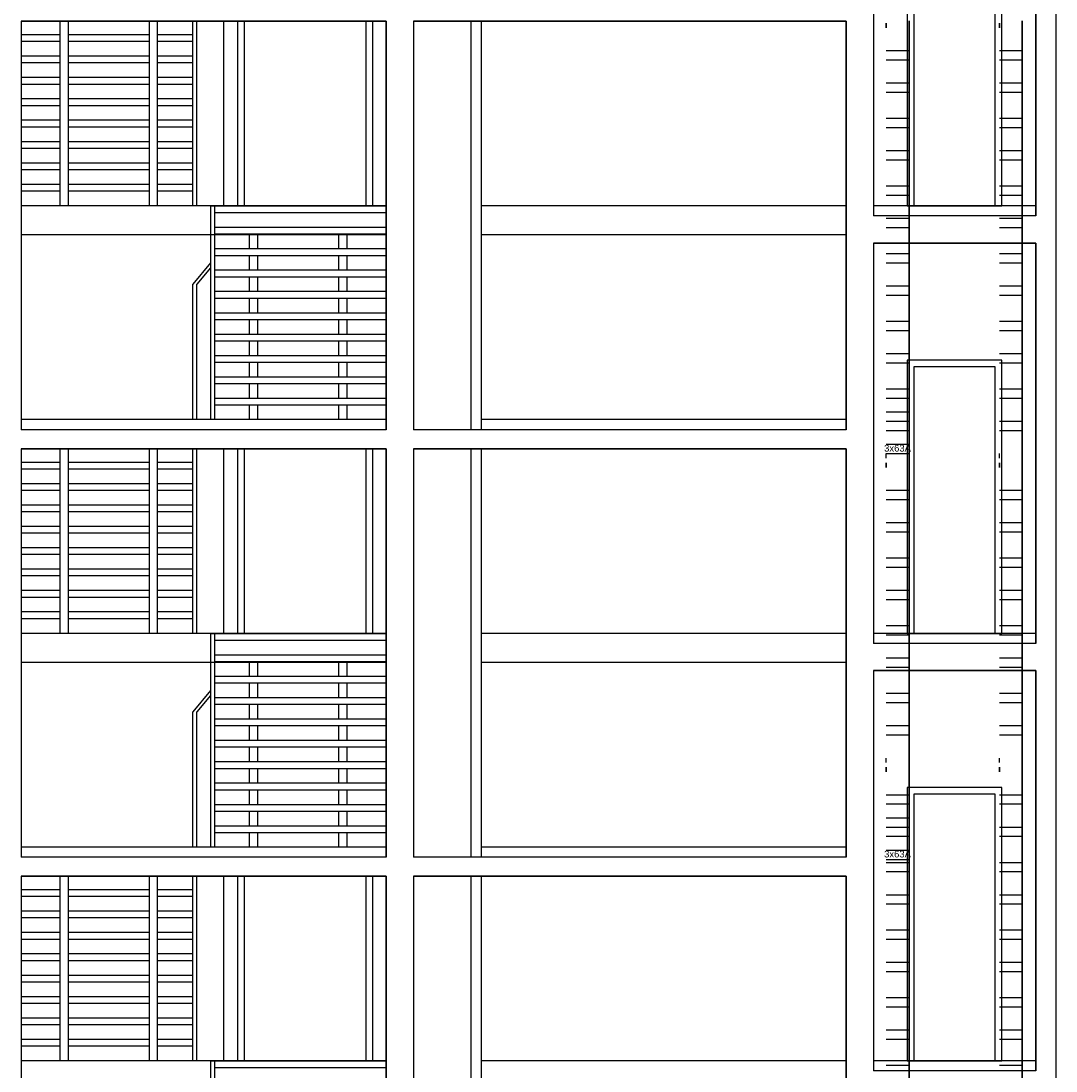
# Model space of a CAD drawing. Header units: millimetres. Extents: x 171 to 266814, y 44 to 350448.
# Tile 95 of 105: x 243874 to 251524, y 313935 to 321696. Entities that reach past the tile are written whole.
import ezdxf

# ---------------------------------------------------------------- set-up
doc = ezdxf.new("R2010")
doc.units = ezdxf.units.MM
doc.header["$LTSCALE"] = 100
doc.linetypes.add('ČÁRKOVANÁ', pattern=[19.05, 12.7, -6.35])
doc.layers.add('DVERE', color=7, linetype='Continuous', true_color=0xf00000)
for name, color, linetype in [('Přípojnice', 202, 'Continuous'), ('TENKA', 253, 'Continuous'), ('TLUSTA', 2, 'Continuous'), ('ŽB', 3, 'Continuous')]:
    doc.layers.add(name, color=color, linetype=linetype)
doc.styles.add('arial', font='arial.ttf', dxfattribs={"width": 0.8, "height": 1})

msp = doc.modelspace()

# ---------------------------------------------------------------- linework, layer by layer
at = {"layer": 'DVERE', "color": 253}
for p, q in [((250424.256, 322349.625), (250424.256, 320329.625)), ((251124.256, 320329.625), (251124.256, 322349.625)), ((250474.256, 322299.625), (250474.256, 320329.625)), ((251074.256, 320329.625), (251074.256, 322299.625)), ((250424.256, 320329.625), (251124.256, 320329.625)), ((250474.256, 320329.625), (251074.256, 320329.625)), ((251124.256, 319189.625), (250424.256, 319189.625)), ((250424.256, 319189.625), (250424.256, 317169.625)), ((251074.256, 319139.625), (250474.256, 319139.625)), ((250474.256, 319139.625), (250474.256, 317169.625)), ((251074.256, 317169.625), (251074.256, 319139.625)), ((251124.256, 317169.625), (251124.256, 319189.625)), ((250424.256, 317169.625), (251124.256, 317169.625)), ((250474.256, 317169.625), (251074.256, 317169.625)), ((251124.256, 316029.625), (250424.256, 316029.625)), ((250424.256, 316029.625), (250424.256, 314009.625)), ((251074.256, 315979.625), (250474.256, 315979.625)), ((250474.256, 315979.625), (250474.256, 314009.625)), ((251074.256, 314009.625), (251074.256, 315979.625)), ((251124.256, 314009.625), (251124.256, 316029.625)), ((250424.256, 314009.625), (251124.256, 314009.625)), ((250474.256, 314009.625), (251074.256, 314009.625))]:
    msp.add_line(p, q, dxfattribs=at)
for points in [[(246574.253, 321694.625), (246574.253, 320329.625), (245374.253, 320329.625), (245374.253, 321694.625)], [(245474.253, 321694.625), (245474.253, 320329.625), (246474.253, 320329.625), (246474.253, 321694.625)], [(245524.253, 321694.625), (245524.253, 320329.625), (246424.253, 320329.625), (246424.253, 321694.625)], [(246574.253, 318534.625), (246574.253, 317169.625), (245374.253, 317169.625), (245374.253, 318534.625)], [(245474.253, 318534.625), (245474.253, 317169.625), (246474.253, 317169.625), (246474.253, 318534.625)], [(245524.253, 318534.625), (245524.253, 317169.625), (246424.253, 317169.625), (246424.253, 318534.625)], [(246574.253, 315374.625), (246574.253, 314009.625), (245374.253, 314009.625), (245374.253, 315374.625)], [(245474.253, 315374.625), (245474.253, 314009.625), (246474.253, 314009.625), (246474.253, 315374.625)], [(245524.253, 315374.625), (245524.253, 314009.625), (246424.253, 314009.625), (246424.253, 315374.625)]]:
    msp.add_lwpolyline(points, dxfattribs=at)
at = {"layer": 'Přípojnice'}
for p, q in [((250269.105, 321679.951, 49.182), (250269.105, 321645.951, 49.182)), ((250438.105, 321679.951, 49.182), (250438.105, 321645.951, 49.182)), ((251106.105, 321679.951, 49.182), (251106.105, 321645.951, 49.182)), ((251275.105, 321679.951, 49.182), (251275.105, 321645.951, 49.182)), ((250270.105, 321476.951, 100.182), (250437.105, 321476.951, 100.182)), ((251107.105, 321476.951, 100.182), (251274.105, 321476.951, 100.182)), ((250270.105, 321408.951, 100.182), (250437.105, 321408.951, 100.182)), ((251107.105, 321408.951, 100.182), (251274.105, 321408.951, 100.182)), ((250270.105, 321237.951, 32.182), (250437.105, 321237.951, 32.182)), ((251107.105, 321237.951, 32.182), (251274.105, 321237.951, 32.182)), ((250270.105, 321169.951, 32.182), (250437.105, 321169.951, 32.182)), ((251107.105, 321169.951, 32.182), (251274.105, 321169.951, 32.182)), ((250270.105, 320976.951, 100.182), (250437.105, 320976.951, 100.182)), ((251107.105, 320976.951, 100.182), (251274.105, 320976.951, 100.182)), ((250270.105, 320908.951, 100.182), (250437.105, 320908.951, 100.182)), ((251107.105, 320908.951, 100.182), (251274.105, 320908.951, 100.182)), ((250270.105, 320737.951, 32.182), (250437.105, 320737.951, 32.182)), ((251107.105, 320737.951, 32.182), (251274.105, 320737.951, 32.182)), ((250270.105, 320669.951, 32.182), (250437.105, 320669.951, 32.182)), ((251107.105, 320669.951, 32.182), (251274.105, 320669.951, 32.182)), ((250270.105, 320476.951, 100.182), (250437.105, 320476.951, 100.182)), ((251107.105, 320476.951, 100.182), (251274.105, 320476.951, 100.182)), ((250270.105, 320408.951, 100.182), (250437.105, 320408.951, 100.182)), ((251107.105, 320408.951, 100.182), (251274.105, 320408.951, 100.182)), ((250270.105, 320237.951, 32.182), (250437.105, 320237.951, 32.182)), ((251107.105, 320237.951, 32.182), (251274.105, 320237.951, 32.182)), ((250270.105, 320169.951, 32.182), (250437.105, 320169.951, 32.182)), ((251107.105, 320169.951, 32.182), (251274.105, 320169.951, 32.182)), ((250270.105, 319976.951, 100.182), (250437.105, 319976.951, 100.182)), ((251107.105, 319976.951, 100.182), (251274.105, 319976.951, 100.182)), ((250270.105, 319908.951, 100.182), (250437.105, 319908.951, 100.182)), ((251107.105, 319908.951, 100.182), (251274.105, 319908.951, 100.182)), ((250270.105, 319737.951, 32.182), (250437.105, 319737.951, 32.182)), ((251107.105, 319737.951, 32.182), (251274.105, 319737.951, 32.182)), ((250270.105, 319669.951, 32.182), (250437.105, 319669.951, 32.182)), ((251107.105, 319669.951, 32.182), (251274.105, 319669.951, 32.182)), ((250270.105, 319476.951, 100.182), (250437.105, 319476.951, 100.182)), ((251107.105, 319476.951, 100.182), (251274.105, 319476.951, 100.182)), ((250270.105, 319408.951, 100.182), (250437.105, 319408.951, 100.182)), ((251107.105, 319408.951, 100.182), (251274.105, 319408.951, 100.182)), ((250270.105, 319237.951, 32.182), (250437.105, 319237.951, 32.182)), ((251107.105, 319237.951, 32.182), (251274.105, 319237.951, 32.182)), ((250270.105, 319169.951, 32.182), (250437.105, 319169.951, 32.182)), ((251107.105, 319169.951, 32.182), (251274.105, 319169.951, 32.182)), ((250270.105, 318976.951, 100.182), (250437.105, 318976.951, 100.182)), ((250270.105, 318908.951, 100.182), (250437.105, 318908.951, 100.182)), ((251107.105, 318976.951, 100.182), (251274.105, 318976.951, 100.182)), ((251107.105, 318908.951, 100.182), (251274.105, 318908.951, 100.182)), ((250270.105, 318737.951, 32.182), (250437.105, 318737.951, 32.182)), ((251107.105, 318737.951, 32.182), (251274.105, 318737.951, 32.182)), ((250270.105, 318669.951, 32.182), (250437.105, 318669.951, 32.182)), ((251107.105, 318669.951, 32.182), (251274.105, 318669.951, 32.182)), ((250269.105, 318463.951, 66.182), (250269.105, 318497.951, 66.182)), ((250438.105, 318463.951, 66.182), (250438.105, 318497.951, 66.182)), ((251106.105, 318463.951, 66.182), (251106.105, 318497.951, 66.182)), ((251275.105, 318463.951, 66.182), (251275.105, 318497.951, 66.182)), ((250269.105, 318429.951, 49.182), (250269.105, 318395.951, 49.182)), ((250438.105, 318429.951, 49.182), (250438.105, 318395.951, 49.182)), ((251106.105, 318429.951, 49.182), (251106.105, 318395.951, 49.182)), ((251275.105, 318429.951, 49.182), (251275.105, 318395.951, 49.182)), ((250270.105, 318226.951, 100.182), (250437.105, 318226.951, 100.182)), ((251107.105, 318226.951, 100.182), (251274.105, 318226.951, 100.182)), ((250270.105, 318158.951, 100.182), (250437.105, 318158.951, 100.182)), ((251107.105, 318158.951, 100.182), (251274.105, 318158.951, 100.182)), ((250270.105, 317987.951, 32.182), (250437.105, 317987.951, 32.182)), ((251107.105, 317987.951, 32.182), (251274.105, 317987.951, 32.182)), ((250270.105, 317919.951, 32.182), (250437.105, 317919.951, 32.182)), ((251107.105, 317919.951, 32.182), (251274.105, 317919.951, 32.182)), ((250270.105, 317726.951, 100.182), (250437.105, 317726.951, 100.182)), ((251107.105, 317726.951, 100.182), (251274.105, 317726.951, 100.182)), ((250270.105, 317658.951, 100.182), (250437.105, 317658.951, 100.182)), ((251107.105, 317658.951, 100.182), (251274.105, 317658.951, 100.182)), ((250270.105, 317487.951, 32.182), (250437.105, 317487.951, 32.182)), ((251107.105, 317487.951, 32.182), (251274.105, 317487.951, 32.182)), ((250270.105, 317419.951, 32.182), (250437.105, 317419.951, 32.182)), ((251107.105, 317419.951, 32.182), (251274.105, 317419.951, 32.182)), ((250270.105, 317226.951, 100.182), (250437.105, 317226.951, 100.182)), ((251107.105, 317226.951, 100.182), (251274.105, 317226.951, 100.182)), ((250270.105, 317158.951, 100.182), (250437.105, 317158.951, 100.182)), ((251107.105, 317158.951, 100.182), (251274.105, 317158.951, 100.182)), ((250270.105, 316987.951, 32.182), (250437.105, 316987.951, 32.182)), ((251107.105, 316987.951, 32.182), (251274.105, 316987.951, 32.182)), ((250270.105, 316919.951, 32.182), (250437.105, 316919.951, 32.182)), ((251107.105, 316919.951, 32.182), (251274.105, 316919.951, 32.182)), ((250270.105, 316726.951, 100.182), (250437.105, 316726.951, 100.182)), ((250270.105, 316658.951, 100.182), (250437.105, 316658.951, 100.182)), ((251107.105, 316726.951, 100.182), (251274.105, 316726.951, 100.182)), ((251107.105, 316658.951, 100.182), (251274.105, 316658.951, 100.182)), ((250270.105, 316487.951, 32.182), (250437.105, 316487.951, 32.182)), ((251107.105, 316487.951, 32.182), (251274.105, 316487.951, 32.182)), ((250270.105, 316419.951, 32.182), (250437.105, 316419.951, 32.182)), ((251107.105, 316419.951, 32.182), (251274.105, 316419.951, 32.182)), ((250269.105, 316213.951, 66.182), (250269.105, 316247.951, 66.182)), ((250438.105, 316213.951, 66.182), (250438.105, 316247.951, 66.182)), ((251106.105, 316213.951, 66.182), (251106.105, 316247.951, 66.182)), ((251275.105, 316213.951, 66.182), (251275.105, 316247.951, 66.182)), ((250269.105, 316179.951, 49.182), (250269.105, 316145.951, 49.182)), ((250438.105, 316179.951, 49.182), (250438.105, 316145.951, 49.182)), ((251106.105, 316179.951, 49.182), (251106.105, 316145.951, 49.182)), ((251275.105, 316179.951, 49.182), (251275.105, 316145.951, 49.182)), ((250270.105, 315976.951, 100.182), (250437.105, 315976.951, 100.182)), ((251107.105, 315976.951, 100.182), (251274.105, 315976.951, 100.182)), ((250270.105, 315908.951, 100.182), (250437.105, 315908.951, 100.182)), ((251107.105, 315908.951, 100.182), (251274.105, 315908.951, 100.182)), ((250270.105, 315737.951, 32.182), (250437.105, 315737.951, 32.182)), ((251107.105, 315737.951, 32.182), (251274.105, 315737.951, 32.182)), ((250270.105, 315669.951, 32.182), (250437.105, 315669.951, 32.182)), ((251107.105, 315669.951, 32.182), (251274.105, 315669.951, 32.182)), ((250270.105, 315476.951, 100.182), (250437.105, 315476.951, 100.182)), ((251107.105, 315476.951, 100.182), (251274.105, 315476.951, 100.182)), ((250270.105, 315408.951, 100.182), (250437.105, 315408.951, 100.182)), ((251107.105, 315408.951, 100.182), (251274.105, 315408.951, 100.182)), ((250270.105, 315237.951, 32.182), (250437.105, 315237.951, 32.182)), ((251107.105, 315237.951, 32.182), (251274.105, 315237.951, 32.182)), ((250270.105, 315169.951, 32.182), (250437.105, 315169.951, 32.182)), ((251107.105, 315169.951, 32.182), (251274.105, 315169.951, 32.182)), ((250270.105, 314976.951, 100.182), (250437.105, 314976.951, 100.182)), ((251107.105, 314976.951, 100.182), (251274.105, 314976.951, 100.182)), ((250270.105, 314908.951, 100.182), (250437.105, 314908.951, 100.182)), ((251107.105, 314908.951, 100.182), (251274.105, 314908.951, 100.182)), ((250270.105, 314737.951, 32.182), (250437.105, 314737.951, 32.182)), ((251107.105, 314737.951, 32.182), (251274.105, 314737.951, 32.182)), ((250270.105, 314669.951, 32.182), (250437.105, 314669.951, 32.182)), ((251107.105, 314669.951, 32.182), (251274.105, 314669.951, 32.182)), ((250270.105, 314476.951, 100.182), (250437.105, 314476.951, 100.182)), ((250270.105, 314408.951, 100.182), (250437.105, 314408.951, 100.182)), ((251107.105, 314476.951, 100.182), (251274.105, 314476.951, 100.182)), ((251107.105, 314408.951, 100.182), (251274.105, 314408.951, 100.182)), ((250270.105, 314237.951, 32.182), (250437.105, 314237.951, 32.182)), ((251107.105, 314237.951, 32.182), (251274.105, 314237.951, 32.182)), ((250270.105, 314169.951, 32.182), (250437.105, 314169.951, 32.182)), ((251107.105, 314169.951, 32.182), (251274.105, 314169.951, 32.182)), ((250270.105, 313976.951, 100.182), (250437.105, 313976.951, 100.182)), ((251107.105, 313976.951, 100.182), (251274.105, 313976.951, 100.182))]:
    msp.add_line(p, q, dxfattribs=at)
at = {"layer": 'Přípojnice', "color": 3}
for p, q in [((250270.105, 318805.951, 132.364), (250437.105, 318805.951, 132.364)), ((250270.105, 318737.951, 132.364), (250437.105, 318737.951, 132.364)), ((250270.105, 318566.951, 64.364), (250437.105, 318566.951, 64.364)), ((250270.105, 318498.951, 64.364), (250437.105, 318498.951, 64.364)), ((250270.105, 315805.951, 132.364), (250437.105, 315805.951, 132.364)), ((250270.105, 315737.951, 132.364), (250437.105, 315737.951, 132.364)), ((250270.105, 315566.951, 64.364), (250437.105, 315566.951, 64.364)), ((250270.105, 315498.951, 64.364), (250437.105, 315498.951, 64.364))]:
    msp.add_line(p, q, dxfattribs=at)
at = {"layer": 'Přípojnice'}
for points in [[(250438.105, 318446.951, 32.182), (250438.105, 321696.951, 32.182), (250438.105, 321696.951, 100.182), (250438.105, 318446.951, 100.182)], [(251275.105, 318446.951, 32.182), (251275.105, 321696.951, 32.182), (251275.105, 321696.951, 100.182), (251275.105, 318446.951, 100.182)], [(250438.105, 316196.951, 32.182), (250438.105, 318446.951, 32.182), (250438.105, 318446.951, 100.182), (250438.105, 316196.951, 100.182)], [(251275.105, 316196.951, 32.182), (251275.105, 318446.951, 32.182), (251275.105, 318446.951, 100.182), (251275.105, 316196.951, 100.182)], [(250438.105, 312946.951, 32.182), (250438.105, 316196.951, 32.182), (250438.105, 316196.951, 100.182), (250438.105, 312946.951, 100.182)], [(251275.105, 312946.951, 32.182), (251275.105, 316196.951, 32.182), (251275.105, 316196.951, 100.182), (251275.105, 312946.951, 100.182)]]:
    msp.add_polyline3d(points, dxfattribs=at)
at = {"layer": 'Přípojnice', "extrusion": (1, 1.65327e-15, -6.12323e-17)}
for centre in [(321662.951, 66.182, 250269.105), (321662.951, 66.182, 250438.105), (321662.951, 66.182, 251106.105), (321662.951, 66.182, 251275.105)]:
    msp.add_circle(centre, 17, dxfattribs=at)
at = {"layer": 'Přípojnice', "extrusion": (1, 1.53081e-15, -6.12323e-17)}
for centre in [(318412.951, 66.182, 250269.105), (318412.951, 66.182, 250438.105), (318412.951, 66.182, 251106.105), (318412.951, 66.182, 251275.105)]:
    msp.add_circle(centre, 17, dxfattribs=at)
at = {"layer": 'Přípojnice', "extrusion": (1, 1.40834e-15, -6.12323e-17)}
for centre in [(316162.951, 66.182, 250269.105), (316162.951, 66.182, 250438.105), (316162.951, 66.182, 251106.105), (316162.951, 66.182, 251275.105)]:
    msp.add_circle(centre, 17, dxfattribs=at)
at = {"layer": 'TENKA', "color": 253}
for p, q in [((246574.253, 320329.625), (243874.253, 320329.625)), ((251374.253, 320254.625), (250174.253, 320254.625)), ((246574.253, 320114.625), (243874.253, 320114.625)), ((246574.253, 318674.625), (243874.253, 318674.625)), ((249974.253, 318674.625), (247274.253, 318674.625)), ((246574.253, 317169.625), (243874.253, 317169.625)), ((251374.253, 317094.625), (250174.253, 317094.625)), ((246574.253, 316954.625), (243874.253, 316954.625)), ((246574.253, 315514.625), (243874.253, 315514.625)), ((249974.253, 315514.625), (247274.253, 315514.625)), ((246574.253, 314009.625), (243874.253, 314009.625)), ((251374.253, 313934.625), (250174.253, 313934.625))]:
    msp.add_line(p, q, dxfattribs=at)
at = {"layer": 'TENKA', "color": 253, "linetype": 'ČÁRKOVANÁ', "ltscale": 10}
for p, q in [((249974.253, 320329.625), (247274.253, 320329.625)), ((249974.253, 320114.625), (247274.253, 320114.625)), ((249974.253, 317169.625), (247274.253, 317169.625)), ((249974.253, 316954.625), (247274.253, 316954.625)), ((249974.253, 314009.625), (247274.253, 314009.625))]:
    msp.add_line(p, q, dxfattribs=at)
at = {"layer": 'TENKA', "color": 253}
for points in [[(244164.253, 320329.625), (244164.253, 321694.625)], [(244224.253, 320329.625), (244224.253, 321694.625)], [(244824.253, 320329.625), (244824.253, 321694.625)], [(244884.253, 320329.625), (244884.253, 321694.625)], [(245144.253, 320329.625), (245144.253, 321694.625)], [(245174.253, 320329.625), (245174.253, 321694.625)], [(244164.253, 321593.625), (243874.253, 321593.625)], [(244824.253, 321593.625), (244224.253, 321593.625)], [(245144.253, 321593.625), (244884.253, 321593.625)], [(244164.253, 321543.625), (243874.253, 321543.625)], [(244824.253, 321543.625), (244224.253, 321543.625)], [(245144.253, 321543.625), (244884.253, 321543.625)], [(244164.253, 321435.625), (243874.253, 321435.625)], [(244824.253, 321435.625), (244224.253, 321435.625)], [(245144.253, 321435.625), (244884.253, 321435.625)], [(244164.253, 321385.625), (243874.253, 321385.625)], [(244824.253, 321385.625), (244224.253, 321385.625)], [(245144.253, 321385.625), (244884.253, 321385.625)], [(244164.253, 321277.625), (243874.253, 321277.625)], [(244824.253, 321277.625), (244224.253, 321277.625)], [(245144.253, 321277.625), (244884.253, 321277.625)], [(244164.253, 321227.625), (243874.253, 321227.625)], [(244824.253, 321227.625), (244224.253, 321227.625)], [(245144.253, 321227.625), (244884.253, 321227.625)], [(244164.253, 321119.625), (243874.253, 321119.625)], [(244824.253, 321119.625), (244224.253, 321119.625)], [(245144.253, 321119.625), (244884.253, 321119.625)], [(244164.253, 321069.625), (243874.253, 321069.625)], [(244824.253, 321069.625), (244224.253, 321069.625)], [(245144.253, 321069.625), (244884.253, 321069.625)], [(244164.253, 320961.625), (243874.253, 320961.625)], [(244824.253, 320961.625), (244224.253, 320961.625)], [(245144.253, 320961.625), (244884.253, 320961.625)], [(244164.253, 320911.625), (243874.253, 320911.625)], [(244824.253, 320911.625), (244224.253, 320911.625)], [(245144.253, 320911.625), (244884.253, 320911.625)], [(244164.253, 320803.625), (243874.253, 320803.625)], [(244824.253, 320803.625), (244224.253, 320803.625)], [(245144.253, 320803.625), (244884.253, 320803.625)], [(244164.253, 320753.625), (243874.253, 320753.625)], [(244824.253, 320753.625), (244224.253, 320753.625)], [(245144.253, 320753.625), (244884.253, 320753.625)], [(244164.253, 320645.625), (243874.253, 320645.625)], [(244824.253, 320645.625), (244224.253, 320645.625)], [(245144.253, 320645.625), (244884.253, 320645.625)], [(244164.253, 320595.625), (243874.253, 320595.625)], [(244824.253, 320595.625), (244224.253, 320595.625)], [(245144.253, 320595.625), (244884.253, 320595.625)], [(244164.253, 320487.625), (243874.253, 320487.625)], [(244824.253, 320487.625), (244224.253, 320487.625)], [(245144.253, 320487.625), (244884.253, 320487.625)], [(244164.253, 320437.625), (243874.253, 320437.625)], [(244824.253, 320437.625), (244224.253, 320437.625)], [(245144.253, 320437.625), (244884.253, 320437.625)], [(245274.253, 320329.625), (243874.253, 320329.625)], [(245274.253, 320329.625), (245274.253, 318749.625)], [(245274.253, 320329.625), (246574.253, 320329.625)], [(245304.253, 320329.625), (245304.253, 318749.625)], [(245304.253, 320279.625), (246574.253, 320279.625)], [(245304.253, 320171.625), (246574.253, 320171.625)], [(245274.253, 320114.625), (243874.253, 320114.625)], [(245304.253, 320121.625), (246574.253, 320121.625)], [(245564.253, 320013.625), (245564.253, 320121.625)], [(245624.253, 320013.625), (245624.253, 320121.625)], [(246224.253, 320013.625), (246224.253, 320121.625)], [(246284.253, 320013.625), (246284.253, 320121.625)], [(245304.253, 320013.625), (246574.253, 320013.625)], [(245304.253, 319963.625), (246574.253, 319963.625)], [(245564.253, 319855.625), (245564.253, 319963.625)], [(245624.253, 319855.625), (245624.253, 319963.625)], [(246224.253, 319855.625), (246224.253, 319963.625)], [(246284.253, 319855.625), (246284.253, 319963.625)], [(245274.253, 319907.625), (245144.253, 319749.625)], [(245274.253, 319871.163), (245174.253, 319749.625)], [(245304.253, 319855.625), (246574.253, 319855.625)], [(245304.253, 319805.625), (246574.253, 319805.625)], [(245564.253, 319697.625), (245564.253, 319805.625)], [(245624.253, 319697.625), (245624.253, 319805.625)], [(246224.253, 319697.625), (246224.253, 319805.625)], [(246284.253, 319697.625), (246284.253, 319805.625)], [(245144.253, 318749.625), (245144.253, 319749.625)], [(245174.253, 318749.625), (245174.253, 319749.625)], [(245304.253, 319697.625), (246574.253, 319697.625)], [(245304.253, 319647.625), (246574.253, 319647.625)], [(245564.253, 319539.625), (245564.253, 319647.625)], [(245624.253, 319539.625), (245624.253, 319647.625)], [(246224.253, 319539.625), (246224.253, 319647.625)], [(246284.253, 319539.625), (246284.253, 319647.625)], [(245304.253, 319539.625), (246574.253, 319539.625)], [(245304.253, 319489.625), (246574.253, 319489.625)], [(245564.253, 319381.625), (245564.253, 319489.625)], [(245624.253, 319381.625), (245624.253, 319489.625)], [(246224.253, 319381.625), (246224.253, 319489.625)], [(246284.253, 319381.625), (246284.253, 319489.625)], [(245304.253, 319381.625), (246574.253, 319381.625)], [(245304.253, 319331.625), (246574.253, 319331.625)], [(245564.253, 319223.625), (245564.253, 319331.625)], [(245624.253, 319223.625), (245624.253, 319331.625)], [(246224.253, 319223.625), (246224.253, 319331.625)], [(246284.253, 319223.625), (246284.253, 319331.625)], [(245304.253, 319223.625), (246574.253, 319223.625)], [(245304.253, 319173.625), (246574.253, 319173.625)], [(245564.253, 319065.625), (245564.253, 319173.625)], [(245624.253, 319065.625), (245624.253, 319173.625)], [(246224.253, 319065.625), (246224.253, 319173.625)], [(246284.253, 319065.625), (246284.253, 319173.625)], [(245304.253, 319065.625), (246574.253, 319065.625)], [(245304.253, 319015.625), (246574.253, 319015.625)], [(245564.253, 318907.625), (245564.253, 319015.625)], [(245624.253, 318907.625), (245624.253, 319015.625)], [(246224.253, 318907.625), (246224.253, 319015.625)], [(246284.253, 318907.625), (246284.253, 319015.625)], [(245304.253, 318907.625), (246574.253, 318907.625)], [(245304.253, 318857.625), (246574.253, 318857.625)], [(245564.253, 318749.625), (245564.253, 318857.625)], [(245624.253, 318749.625), (245624.253, 318857.625)], [(246224.253, 318749.625), (246224.253, 318857.625)], [(246284.253, 318749.625), (246284.253, 318857.625)], [(244164.253, 317169.625), (244164.253, 318534.625)], [(244224.253, 317169.625), (244224.253, 318534.625)], [(244824.253, 317169.625), (244824.253, 318534.625)], [(244884.253, 317169.625), (244884.253, 318534.625)], [(245144.253, 317169.625), (245144.253, 318534.625)], [(245174.253, 317169.625), (245174.253, 318534.625)], [(244164.253, 318433.625), (243874.253, 318433.625)], [(244164.253, 318383.625), (243874.253, 318383.625)], [(244824.253, 318433.625), (244224.253, 318433.625)], [(244824.253, 318383.625), (244224.253, 318383.625)], [(245144.253, 318433.625), (244884.253, 318433.625)], [(245144.253, 318383.625), (244884.253, 318383.625)], [(244164.253, 318275.625), (243874.253, 318275.625)], [(244164.253, 318225.625), (243874.253, 318225.625)], [(244824.253, 318275.625), (244224.253, 318275.625)], [(244824.253, 318225.625), (244224.253, 318225.625)], [(245144.253, 318275.625), (244884.253, 318275.625)], [(245144.253, 318225.625), (244884.253, 318225.625)], [(244164.253, 318117.625), (243874.253, 318117.625)], [(244164.253, 318067.625), (243874.253, 318067.625)], [(244824.253, 318117.625), (244224.253, 318117.625)], [(244824.253, 318067.625), (244224.253, 318067.625)], [(245144.253, 318117.625), (244884.253, 318117.625)], [(245144.253, 318067.625), (244884.253, 318067.625)], [(244164.253, 317959.625), (243874.253, 317959.625)], [(244164.253, 317909.625), (243874.253, 317909.625)], [(244824.253, 317959.625), (244224.253, 317959.625)], [(244824.253, 317909.625), (244224.253, 317909.625)], [(245144.253, 317959.625), (244884.253, 317959.625)], [(245144.253, 317909.625), (244884.253, 317909.625)], [(244164.253, 317801.625), (243874.253, 317801.625)], [(244164.253, 317751.625), (243874.253, 317751.625)], [(244824.253, 317801.625), (244224.253, 317801.625)], [(244824.253, 317751.625), (244224.253, 317751.625)], [(245144.253, 317801.625), (244884.253, 317801.625)], [(245144.253, 317751.625), (244884.253, 317751.625)], [(244164.253, 317643.625), (243874.253, 317643.625)], [(244164.253, 317593.625), (243874.253, 317593.625)], [(244824.253, 317643.625), (244224.253, 317643.625)], [(244824.253, 317593.625), (244224.253, 317593.625)], [(245144.253, 317643.625), (244884.253, 317643.625)], [(245144.253, 317593.625), (244884.253, 317593.625)], [(244164.253, 317485.625), (243874.253, 317485.625)], [(244164.253, 317435.625), (243874.253, 317435.625)], [(244824.253, 317485.625), (244224.253, 317485.625)], [(244824.253, 317435.625), (244224.253, 317435.625)], [(245144.253, 317485.625), (244884.253, 317485.625)], [(245144.253, 317435.625), (244884.253, 317435.625)], [(244164.253, 317327.625), (243874.253, 317327.625)], [(244164.253, 317277.625), (243874.253, 317277.625)], [(244824.253, 317327.625), (244224.253, 317327.625)], [(244824.253, 317277.625), (244224.253, 317277.625)], [(245144.253, 317327.625), (244884.253, 317327.625)], [(245144.253, 317277.625), (244884.253, 317277.625)], [(245274.253, 317169.625), (243874.253, 317169.625)], [(245274.253, 317169.625), (245274.253, 315589.625)], [(245274.253, 317169.625), (246574.253, 317169.625)], [(245304.253, 317169.625), (245304.253, 315589.625)], [(245304.253, 317119.625), (246574.253, 317119.625)], [(245304.253, 317011.625), (246574.253, 317011.625)], [(245274.253, 316954.625), (243874.253, 316954.625)], [(245304.253, 316961.625), (246574.253, 316961.625)], [(245564.253, 316853.625), (245564.253, 316961.625)], [(245624.253, 316853.625), (245624.253, 316961.625)], [(246224.253, 316853.625), (246224.253, 316961.625)], [(246284.253, 316853.625), (246284.253, 316961.625)], [(245304.253, 316853.625), (246574.253, 316853.625)], [(245274.253, 316747.625), (245144.253, 316589.625)], [(245304.253, 316803.625), (246574.253, 316803.625)], [(245564.253, 316695.625), (245564.253, 316803.625)], [(245624.253, 316695.625), (245624.253, 316803.625)], [(246224.253, 316695.625), (246224.253, 316803.625)], [(246284.253, 316695.625), (246284.253, 316803.625)], [(245274.253, 316711.163), (245174.253, 316589.625)], [(245304.253, 316695.625), (246574.253, 316695.625)], [(245144.253, 315589.625), (245144.253, 316589.625)], [(245174.253, 315589.625), (245174.253, 316589.625)], [(245304.253, 316645.625), (246574.253, 316645.625)], [(245564.253, 316537.625), (245564.253, 316645.625)], [(245624.253, 316537.625), (245624.253, 316645.625)], [(246224.253, 316537.625), (246224.253, 316645.625)], [(246284.253, 316537.625), (246284.253, 316645.625)], [(245304.253, 316537.625), (246574.253, 316537.625)], [(245304.253, 316487.625), (246574.253, 316487.625)], [(245564.253, 316379.625), (245564.253, 316487.625)], [(245624.253, 316379.625), (245624.253, 316487.625)], [(246224.253, 316379.625), (246224.253, 316487.625)], [(246284.253, 316379.625), (246284.253, 316487.625)], [(245304.253, 316379.625), (246574.253, 316379.625)], [(245304.253, 316329.625), (246574.253, 316329.625)], [(245564.253, 316221.625), (245564.253, 316329.625)], [(245624.253, 316221.625), (245624.253, 316329.625)], [(246224.253, 316221.625), (246224.253, 316329.625)], [(246284.253, 316221.625), (246284.253, 316329.625)], [(245304.253, 316221.625), (246574.253, 316221.625)], [(245304.253, 316171.625), (246574.253, 316171.625)], [(245564.253, 316063.625), (245564.253, 316171.625)], [(245624.253, 316063.625), (245624.253, 316171.625)], [(246224.253, 316063.625), (246224.253, 316171.625)], [(246284.253, 316063.625), (246284.253, 316171.625)], [(245304.253, 316063.625), (246574.253, 316063.625)], [(245304.253, 316013.625), (246574.253, 316013.625)], [(245564.253, 315905.625), (245564.253, 316013.625)], [(245624.253, 315905.625), (245624.253, 316013.625)], [(246224.253, 315905.625), (246224.253, 316013.625)], [(246284.253, 315905.625), (246284.253, 316013.625)], [(245304.253, 315905.625), (246574.253, 315905.625)], [(245304.253, 315855.625), (246574.253, 315855.625)], [(245564.253, 315747.625), (245564.253, 315855.625)], [(245624.253, 315747.625), (245624.253, 315855.625)], [(246224.253, 315747.625), (246224.253, 315855.625)], [(246284.253, 315747.625), (246284.253, 315855.625)], [(245304.253, 315747.625), (246574.253, 315747.625)], [(245304.253, 315697.625), (246574.253, 315697.625)], [(245564.253, 315589.625), (245564.253, 315697.625)], [(245624.253, 315589.625), (245624.253, 315697.625)], [(246224.253, 315589.625), (246224.253, 315697.625)], [(246284.253, 315589.625), (246284.253, 315697.625)], [(244164.253, 314009.625), (244164.253, 315374.625)], [(244224.253, 314009.625), (244224.253, 315374.625)], [(244824.253, 314009.625), (244824.253, 315374.625)], [(244884.253, 314009.625), (244884.253, 315374.625)], [(245144.253, 314009.625), (245144.253, 315374.625)], [(245174.253, 314009.625), (245174.253, 315374.625)], [(244164.253, 315273.625), (243874.253, 315273.625)], [(244824.253, 315273.625), (244224.253, 315273.625)], [(245144.253, 315273.625), (244884.253, 315273.625)], [(244164.253, 315223.625), (243874.253, 315223.625)], [(244824.253, 315223.625), (244224.253, 315223.625)], [(245144.253, 315223.625), (244884.253, 315223.625)], [(244164.253, 315115.625), (243874.253, 315115.625)], [(244824.253, 315115.625), (244224.253, 315115.625)], [(245144.253, 315115.625), (244884.253, 315115.625)], [(244164.253, 315065.625), (243874.253, 315065.625)], [(244824.253, 315065.625), (244224.253, 315065.625)], [(245144.253, 315065.625), (244884.253, 315065.625)], [(244164.253, 314957.625), (243874.253, 314957.625)], [(244824.253, 314957.625), (244224.253, 314957.625)], [(245144.253, 314957.625), (244884.253, 314957.625)], [(244164.253, 314907.625), (243874.253, 314907.625)], [(244824.253, 314907.625), (244224.253, 314907.625)], [(245144.253, 314907.625), (244884.253, 314907.625)], [(244164.253, 314799.625), (243874.253, 314799.625)], [(244824.253, 314799.625), (244224.253, 314799.625)], [(245144.253, 314799.625), (244884.253, 314799.625)], [(244164.253, 314749.625), (243874.253, 314749.625)], [(244824.253, 314749.625), (244224.253, 314749.625)], [(245144.253, 314749.625), (244884.253, 314749.625)], [(244164.253, 314641.625), (243874.253, 314641.625)], [(244824.253, 314641.625), (244224.253, 314641.625)], [(245144.253, 314641.625), (244884.253, 314641.625)], [(244164.253, 314591.625), (243874.253, 314591.625)], [(244824.253, 314591.625), (244224.253, 314591.625)], [(245144.253, 314591.625), (244884.253, 314591.625)], [(244164.253, 314483.625), (243874.253, 314483.625)], [(244824.253, 314483.625), (244224.253, 314483.625)], [(245144.253, 314483.625), (244884.253, 314483.625)], [(244164.253, 314433.625), (243874.253, 314433.625)], [(244824.253, 314433.625), (244224.253, 314433.625)], [(245144.253, 314433.625), (244884.253, 314433.625)], [(244164.253, 314325.625), (243874.253, 314325.625)], [(244164.253, 314275.625), (243874.253, 314275.625)], [(244824.253, 314325.625), (244224.253, 314325.625)], [(244824.253, 314275.625), (244224.253, 314275.625)], [(245144.253, 314325.625), (244884.253, 314325.625)], [(245144.253, 314275.625), (244884.253, 314275.625)], [(244164.253, 314167.625), (243874.253, 314167.625)], [(244164.253, 314117.625), (243874.253, 314117.625)], [(244824.253, 314167.625), (244224.253, 314167.625)], [(244824.253, 314117.625), (244224.253, 314117.625)], [(245144.253, 314167.625), (244884.253, 314167.625)], [(245144.253, 314117.625), (244884.253, 314117.625)], [(245274.253, 314009.625), (243874.253, 314009.625)], [(245274.253, 314009.625), (245274.253, 312429.625)], [(245274.253, 314009.625), (246574.253, 314009.625)], [(245304.253, 314009.625), (245304.253, 312429.625)], [(245304.253, 313959.625), (246574.253, 313959.625)]]:
    msp.add_lwpolyline(points, dxfattribs=at)
at = {"layer": 'TLUSTA', "color": 253}
for p, q in [((250174.253, 323214.625), (250174.253, 320254.625)), ((251374.253, 323214.625), (251374.253, 320254.625)), ((246574.253, 321694.625), (243874.253, 321694.625)), ((243874.253, 321694.625), (243874.253, 318674.625)), ((246574.253, 321694.625), (246574.253, 318674.625)), ((249974.253, 321694.625), (246774.253, 321694.625)), ((246774.253, 321694.625), (246774.253, 318674.625)), ((247199.253, 321694.625), (247199.253, 318674.625)), ((247274.253, 321694.625), (247274.253, 318674.625)), ((249974.253, 321694.625), (249974.253, 318674.625)), ((249974.253, 321694.625), (249974.253, 318674.625)), ((251374.253, 320329.625), (250174.253, 320329.625)), ((250174.253, 320054.625), (250174.253, 317094.625)), ((251374.253, 320054.625), (250174.253, 320054.625)), ((251374.253, 320054.625), (251374.253, 317094.625)), ((246574.253, 318749.625), (243874.253, 318749.625)), ((247274.253, 318674.625), (246774.253, 318674.625)), ((249974.253, 318749.625), (247274.253, 318749.625)), ((246574.253, 318534.625), (243874.253, 318534.625)), ((243874.253, 318534.625), (243874.253, 315514.625)), ((246574.253, 318534.625), (246574.253, 315514.625)), ((249974.253, 318534.625), (246774.253, 318534.625)), ((246774.253, 318534.625), (246774.253, 315514.625)), ((247199.253, 318534.625), (247199.253, 315514.625)), ((247274.253, 318534.625), (247274.253, 315514.625)), ((249974.253, 318534.625), (249974.253, 315514.625)), ((249974.253, 318534.625), (249974.253, 315514.625)), ((251374.253, 317169.625), (250174.253, 317169.625)), ((250174.253, 316894.625), (250174.253, 313934.625)), ((251374.253, 316894.625), (250174.253, 316894.625)), ((251374.253, 316894.625), (251374.253, 313934.625)), ((246574.253, 315589.625), (243874.253, 315589.625)), ((249974.253, 315589.625), (247274.253, 315589.625)), ((247274.253, 315514.625), (246774.253, 315514.625)), ((246574.253, 315374.625), (243874.253, 315374.625)), ((243874.253, 315374.625), (243874.253, 312354.625)), ((246574.253, 315374.625), (246574.253, 312354.625)), ((249974.253, 315374.625), (246774.253, 315374.625)), ((246774.253, 315374.625), (246774.253, 312354.625)), ((247199.253, 315374.625), (247199.253, 312354.625)), ((247274.253, 315374.625), (247274.253, 312354.625)), ((249974.253, 315374.625), (249974.253, 312354.625)), ((249974.253, 315374.625), (249974.253, 312354.625)), ((251374.253, 314009.625), (250174.253, 314009.625))]:
    msp.add_line(p, q, dxfattribs=at)
at = {"layer": 'ŽB', "color": 253}
msp.add_line((251524.253, 332894.625), (251524.253, 264329.625), dxfattribs=at)
for points in [[(251524.253, 332694.625), (251524.253, 266629.625), (251374.253, 266629.625), (251374.253, 269864.625)], [(250174.253, 323214.625), (250174.253, 320254.625)], [(251374.253, 320254.625), (251374.253, 323214.625)], [(243874.253, 321694.625), (243874.253, 318674.625)], [(243874.253, 321694.625), (246574.253, 321694.625)], [(246574.253, 318674.625), (246574.253, 321694.625)], [(246774.253, 321694.625), (246774.253, 318674.625)], [(246774.253, 321694.625), (249974.253, 321694.625)], [(249974.253, 318674.625), (249974.253, 321694.625)], [(251374.253, 320254.625), (250174.253, 320254.625)], [(250174.253, 320054.625), (250174.253, 317094.625)], [(250174.253, 320054.625), (251374.253, 320054.625)], [(251374.253, 317094.625), (251374.253, 320054.625)], [(246574.253, 318674.625), (246574.253, 318674.625), (243874.253, 318674.625)], [(249974.253, 318674.625), (246774.253, 318674.625)], [(243874.253, 318534.625), (243874.253, 315514.625)], [(243874.253, 318534.625), (246574.253, 318534.625)], [(246574.253, 315514.625), (246574.253, 318534.625)], [(246774.253, 318534.625), (246774.253, 315514.625)], [(246774.253, 318534.625), (249974.253, 318534.625)], [(249974.253, 315514.625), (249974.253, 318534.625)], [(251374.253, 317094.625), (250174.253, 317094.625)], [(250174.253, 316894.625), (250174.253, 313934.625)], [(250174.253, 316894.625), (251374.253, 316894.625)], [(251374.253, 313934.625), (251374.253, 316894.625)], [(246574.253, 315514.625), (246574.253, 315514.625), (243874.253, 315514.625)], [(249974.253, 315514.625), (246774.253, 315514.625)], [(243874.253, 315374.625), (243874.253, 312354.625)], [(243874.253, 315374.625), (246574.253, 315374.625)], [(246574.253, 312354.625), (246574.253, 315374.625)], [(246774.253, 315374.625), (246774.253, 312354.625)], [(246774.253, 315374.625), (249974.253, 315374.625)], [(249974.253, 312354.625), (249974.253, 315374.625)], [(251374.253, 313934.625), (250174.253, 313934.625)]]:
    msp.add_lwpolyline(points, dxfattribs=at)

# ---------------------------------------------------------------- texts
at = {"layer": 'Přípojnice', "color": 3, "style": 'arial'}
for p in [(250253.73, 318513.066, 132.364), (250253.73, 315513.066, 132.364)]:
    msp.add_text('3x63A', height=50, dxfattribs=at).set_placement(p)

doc.saveas('drawing.dxf')
